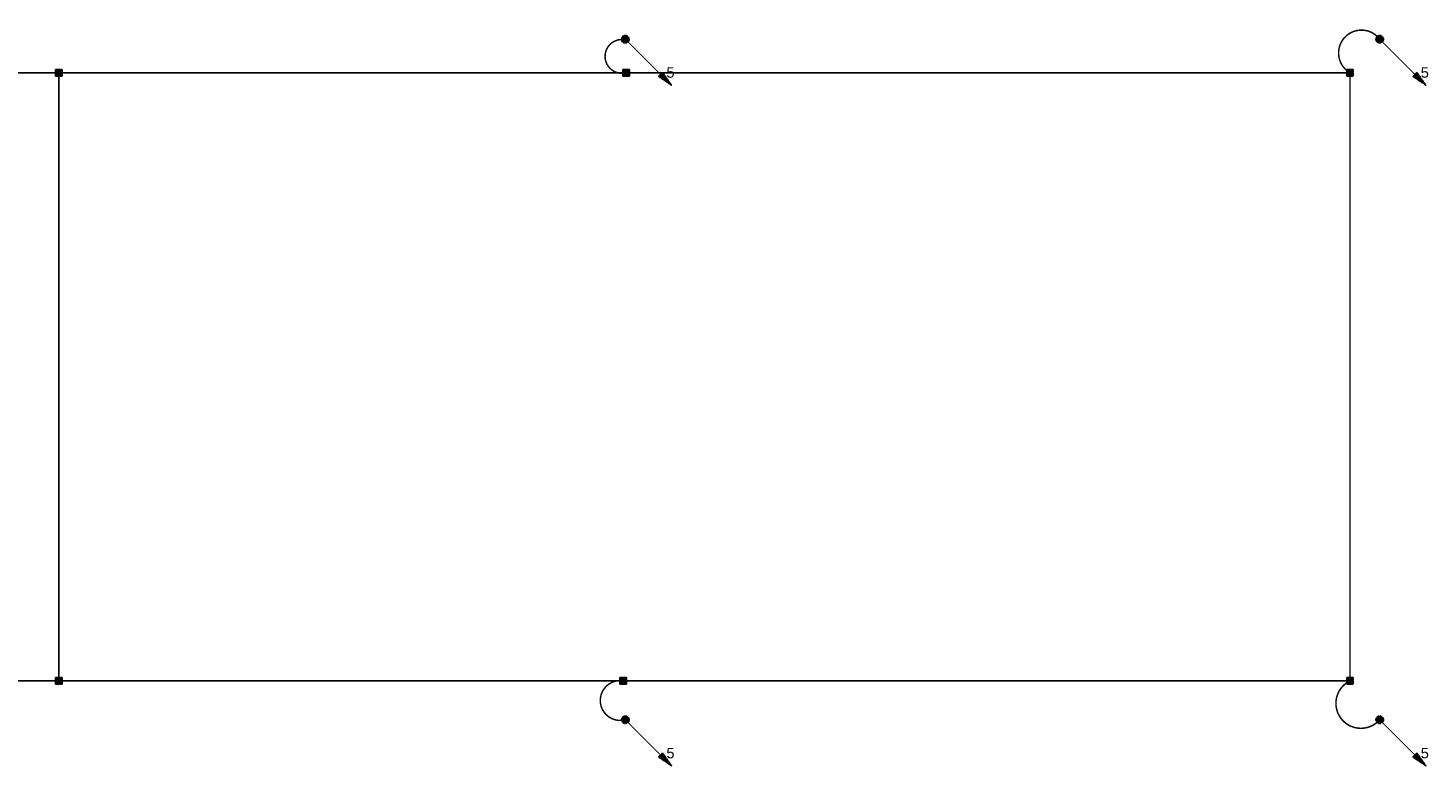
# Model space of a CAD drawing. Header units: millimetres. Extents: x 674178 to 809692, y 985018 to 1120486.
# Tile 4 of 4: x 701577 to 729693, y 1105592 to 1120417. Entities that reach past the tile are written whole.
import ezdxf
from ezdxf.enums import TextEntityAlignment as Align

# ---------------------------------------------------------------- set-up
doc = ezdxf.new("R2010")
doc.units = ezdxf.units.MM
doc.linetypes.add('DIVIDE2', pattern=[0.625, 0.25, -0.125, 0, -0.125, 0, -0.125])
doc.linetypes.add('PHANTOM2', pattern=[1.25, 0.625, -0.125, 0.125, -0.125, 0.125, -0.125])
for name, color, linetype in [('_IE_Drut ocynkowany FeZn 8mm', 24, 'PHANTOM2'), ('_IE_Połączenie skręcane bednarki', 7, 'Continuous'), ('_IE_Połączenie skręcane drutu', 7, 'Continuous'), ('_IE_Przewód odprowadzający w postaci druta odgromowego', 251, 'DIVIDE2')]:
    doc.layers.add(name, color=color, linetype=linetype)
doc.styles.get("Standard").update_dxf_attribs({"font": 'ARIAL.TTF'})

# ---------------------------------------------------------------- blocks, each defined once
blk = doc.blocks.new('*U1249')
h = blk.add_hatch(color=0)
edge = h.paths.add_edge_path()
edge.add_arc((0, 0), 75, 270, 630)
at = {"transparency": 33554687}
h = blk.add_hatch(color=0, dxfattribs=at)
h.dxf.hatch_style = 1
h.paths.add_polyline_path([(666, -748), (748, -666), (931, -928)])
at = {"color": 0, "const_width": 20}
blk.add_lwpolyline([(707, -707), (0, 0)], dxfattribs=at)
at = {"color": 0}
blk.add_lwpolyline([(666, -748), (748, -666), (931, -928), (666, -748)], dxfattribs=at)
blk.add_circle((0, 0), 75, dxfattribs=at)
at = {"flags": 8}
blk.add_attdef('NUMER', text='', height=210, dxfattribs=at).set_placement((906, -669), align=Align.MIDDLE_CENTER)
blk = doc.blocks.new('Połączenie skręcane bednarki')
at = {"layer": '_IE_Połączenie skręcane bednarki', "ltscale": 6, "transparency": 33554687}
blk.add_hatch(color=0, dxfattribs=at).paths.add_polyline_path([(-6.5, 6.5), (4.5, 6.5), (6.5, 6.5), (6.5, -6.5), (-6.5, -6.5)])
at = {"color": 0}
blk.add_lwpolyline([(-6.5, 6.5), (4.5, 6.5), (6.5, 6.5), (6.5, -6.5), (-6.5, -6.5), (-6.5, 6.5)], dxfattribs=at)
blk = doc.blocks.new('Połączenie skręcane drutu')
at = {"layer": '_IE_Połączenie skręcane drutu', "ltscale": 6}
blk.add_hatch(color=0, dxfattribs=at).paths.add_polyline_path([(0, 7.7, -1), (0, -7.7, -1)])
at = {"layer": '_IE_Połączenie skręcane drutu', "color": 0}
blk.add_circle((0, 0), 7.69, dxfattribs=at)
blk = doc.blocks.new('*U2476')
at = {"layer": '_IE_Drut ocynkowany FeZn 8mm', "linetype": 'PHANTOM2', "ltscale": 500, "const_width": 30}
blk.add_lwpolyline([(-11, -667, 1.22448), (0, -1)], format="xyb", dxfattribs=at)
at = {"layer": '_IE_Połączenie skręcane drutu', "color": 24, "xscale": -8, "yscale": 8, "zscale": 8, "rotation": 180}
for p in [(0, -1), (-11, -667)]:
    blk.add_blockref('Połączenie skręcane drutu', p, dxfattribs=at)
blk = doc.blocks.new('*U2486')
at = {"layer": '_IE_Drut ocynkowany FeZn 8mm', "linetype": 'PHANTOM2', "ltscale": 500, "const_width": 30}
blk.add_lwpolyline([(-637, -637, 1.22448), (0, -1)], format="xyb", dxfattribs=at)
at = {"layer": '_IE_Połączenie skręcane drutu', "color": 24, "xscale": -8, "yscale": 8, "zscale": 8, "rotation": 180}
for p in [(0, -1), (-637, -637)]:
    blk.add_blockref('Połączenie skręcane drutu', p, dxfattribs=at)
blk = doc.blocks.new('*U2477')
at = {"layer": '_IE_Drut ocynkowany FeZn 8mm', "linetype": 'PHANTOM2', "ltscale": 500, "const_width": 30}
blk.add_lwpolyline([(-543, 819, -1.22448), (0, 0)], format="xyb", dxfattribs=at)
at = {"layer": '_IE_Połączenie skręcane drutu', "color": 24, "xscale": 8, "yscale": 8, "zscale": 8}
for p in [(-543, 819), (0, 0)]:
    blk.add_blockref('Połączenie skręcane drutu', p, dxfattribs=at)
blk = doc.blocks.new('*U2484')
at = {"layer": '_IE_Drut ocynkowany FeZn 8mm', "linetype": 'PHANTOM2', "ltscale": 500, "const_width": 30}
blk.add_lwpolyline([(9, 784, -1.22448), (0, 0)], format="xyb", dxfattribs=at)
at = {"layer": '_IE_Połączenie skręcane drutu', "color": 24, "xscale": 8, "yscale": 8, "zscale": 8}
for p in [(9, 784), (0, 0)]:
    blk.add_blockref('Połączenie skręcane drutu', p, dxfattribs=at)

msp = doc.modelspace()

# ---------------------------------------------------------------- linework, layer by layer
at = {"layer": '_IE_Drut ocynkowany FeZn 8mm', "linetype": 'PHANTOM2', "ltscale": 500}
msp.add_lwpolyline([(675256, 1119517, 30, 30, 0), (728128, 1119517, 30, 30, 0), (728128, 1107304, 30, 30, 0), (675256, 1107304, 30, 30, 0), (675256, 1112086, 30, 30, 0), (677250, 1112086, 30, 30, 0), (677250, 1113831, 30, 30, 0), (675256, 1113831, 30, 30, 0)], format="xyseb", close=True, dxfattribs=at)
at = {"layer": '_IE_Drut ocynkowany FeZn 8mm', "linetype": 'PHANTOM2', "ltscale": 500, "const_width": 30}
msp.add_lwpolyline([(702198, 1107304), (702198, 1119517)], dxfattribs=at)

# ---------------------------------------------------------------- block references
for name, p, rotation in [('*U2486', (728128, 1119516), 183.668073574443), ('*U2476', (713590, 1119516), 183.668073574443), ('*U2484', (713530, 1107304), 183.6680735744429), ('*U2477', (728128, 1107303), 183.668073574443)]:
    msp.add_blockref(name, p, dxfattribs=dict(rotation=rotation))
at = {"layer": '_IE_Drut ocynkowany FeZn 8mm', "linetype": 'PHANTOM2', "ltscale": 500, "xscale": 10, "yscale": 10, "zscale": 10}
for p in [(702198, 1119517), (713590, 1119517), (728128, 1119517), (702198, 1107304), (713530, 1107304), (728128, 1107304)]:
    msp.add_blockref('Połączenie skręcane bednarki', p, dxfattribs=at)
at = {"layer": '_IE_Przewód odprowadzający w postaci druta odgromowego'}
for p in [(713574, 1120192), (728723, 1120192), (713574, 1106521), (728723, 1106521)]:
    msp.add_blockref('*U1249', p, dxfattribs=at).add_auto_attribs({'NUMER': '5'})

doc.saveas('drawing.dxf')
